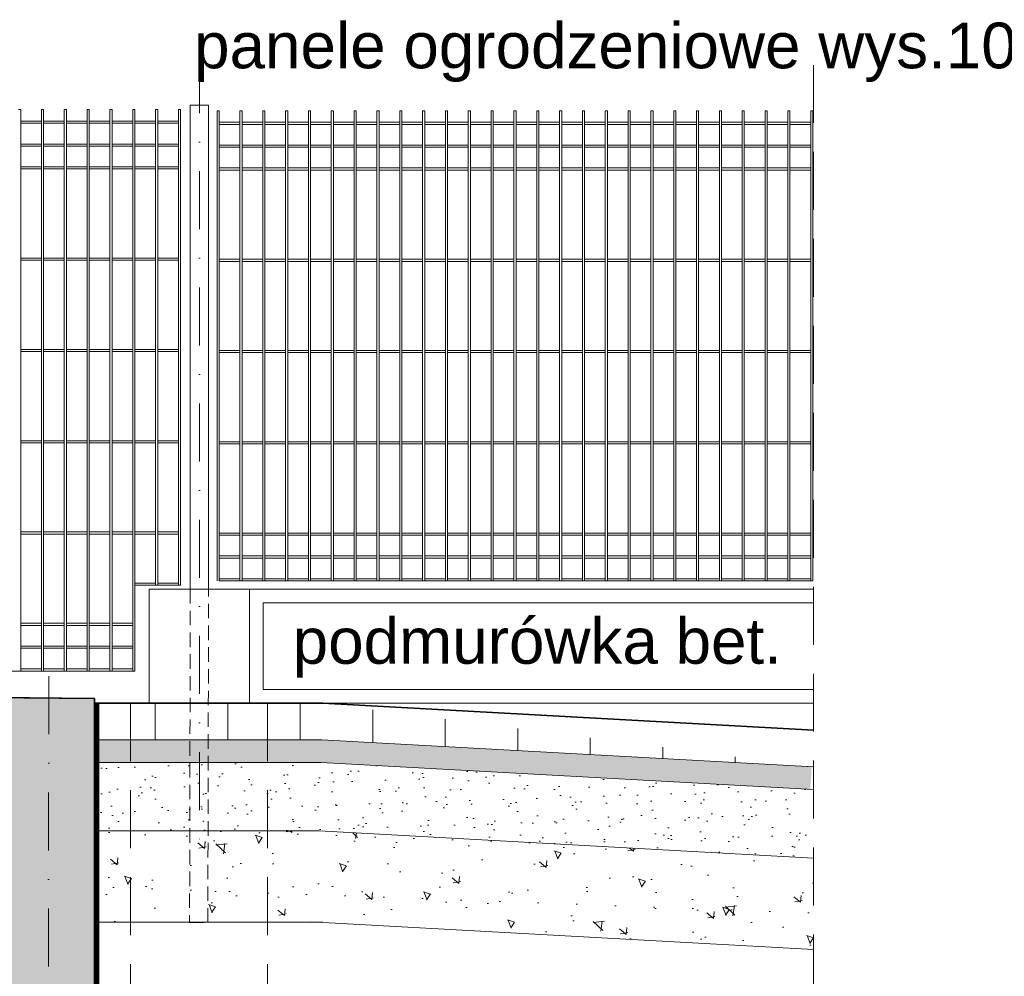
# Model space of a CAD drawing. Header units: millimetres. Extents: x 14041 to 23361, y -6349 to 12956.
# Tile 10 of 106: x 20582 to 21013, y -2985 to -2566. Entities that reach past the tile are written whole.
import ezdxf

# ---------------------------------------------------------------- set-up
doc = ezdxf.new("R2010")
doc.units = ezdxf.units.MM
doc.linetypes.add('DASHDOTX2', pattern=[50.8, 25.4, -12.7, 0, -12.7])
doc.linetypes.add('KRESKOWA', pattern=[19.05, 12.7, -6.35])
for name, color, linetype, lineweight in [('__A-Wymiary', 7, 'Continuous', 13), ('A- osie', 2, 'DASHDOTX2', 5), ('A- teren', 7, 'Continuous', 35), ('A-izolacje', 7, 'KRESKOWA', 30), ('A-ogrodzenie', 6, 'Continuous', 9), ('A-przekrojowa', 5, 'Continuous', 35), ('A-przerywana', 4, 'KRESKOWA', 5), ('A-WYMIARY', 7, 'Continuous', 9), ('A-wypełnienie', 252, 'Continuous', 9), ('A-ściany projektowane', 5, 'Continuous', 35)]:
    doc.layers.add(name, color=color, linetype=linetype, lineweight=lineweight)
doc.styles.add('OP.3', font='arial.ttf', dxfattribs={"height": 16})

msp = doc.modelspace()

# ---------------------------------------------------------------- hatches: boundary and pattern name
at = {"layer": 'A-wypełnienie', "ltscale": 2, "transparency": 33554687}
h = msp.add_hatch(dxfattribs=at)
h.set_pattern_fill('ANSI33', color=253, scale=2)
h.set_pattern_definition([(45, (-18857.583, -15909.886), (-8.980256, 8.980256), []), (45, (-18848.603, -15909.886), (-8.980256, 8.980256), [6.35, -3.175])])
h.paths.add_polyline_path([(20574.79, -3137.51), (20594.81, -3137.51), (20594.82, -2862.93), (20574.83, -2862.73), (19614.79, -2853.13), (19614.79, -2761.23), (19574.79, -2761.23), (19574.79, -2853.13), (19574.79, -3137.51), (19614.79, -3137.51), (19614.79, -2903.13), (20474.79, -2901.13), (20574.79, -2901.13)])
h.paths.add_polyline_path([(20594.81, -3137.51), (20614.81, -3137.51), (20614.82, -2863.13), (20594.82, -2862.93)])
at = {"layer": 'A-wypełnienie', "transparency": 33554687}
h = msp.add_hatch(dxfattribs=at)
h.set_pattern_fill('ANSI31', color=256, scale=10, angle=135)
h.set_pattern_definition([(90, (-526061.794, -326424.922), (-31.75, 2e-15), [])])
edge = h.paths.add_edge_path()
edge.add_line((20714.79, -2865.13), (20929.82, -2876.95))
edge.add_line((20929.82, -2876.95), (20714.79, -2865.13))
edge.add_line((20714.79, -2865.13), (20614.79, -2865.13))
edge.add_line((20614.79, -2865.13), (20614.79, -2881.13))
edge.add_line((20614.79, -2881.13), (20714.35, -2881.13))
edge.add_line((20714.35, -2881.13), (20928.94, -2892.93))
at = {"layer": 'A-wypełnienie'}
h = msp.add_hatch(dxfattribs=at)
h.set_pattern_fill('AR-SAND', color=256, scale=0.1, angle=90, style=0)
h.set_pattern_definition([(127.5, (-526061.7935, -326424.9223), (-4.894132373, -0.16000313), [0, -3.8608, 0, -4.318, 0, -4.1275]), (97.5, (-526061.7935, -326424.922), (-7.168251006, 4.49523283), [0, -2.0828, 0, -3.4798, 0, -1.3335]), (57.5, (-526061.7935, -326428.0465), (-0.014371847, 7.909923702), [0, -1.27, 0, -4.572, 0, -5.969]), (47.5, (-526061.7935, -326428.0465), (-2.22929323, 7.635564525), [0, -0.635, 0, -2.9972, 0, -3.429])])
h.paths.add_polyline_path([(20714.08, -2891.13), (20614.79, -2891.13), (20614.79, -2881.13), (20714.35, -2881.13), (20928.94, -2892.93), (20928.39, -2902.92)])
at = {"layer": 'A-wypełnienie', "ltscale": 0.5}
h = msp.add_hatch(dxfattribs=at)
h.set_pattern_fill('AR-SAND', color=256, scale=0.3, angle=90, style=0)
h.set_pattern_definition([(127.5, (-526061.794, -326424.922), (-14.68239712, -0.4800094), [0, -11.5824, 0, -12.954, 0, -12.3825]), (97.5, (-526061.794, -326424.922), (-21.504753, 13.4856985), [0, -6.2484, 0, -10.4394, 0, -4.0005]), (57.5, (-526061.794, -326434.295), (-0.04311554, 23.7297711), [0, -3.81, 0, -13.716, 0, -17.907]), (47.5, (-526061.794, -326434.295), (-6.6878797, 22.9066936), [0, -1.905, 0, -8.9916, 0, -10.287])])
h.paths.add_polyline_path([(20713.25, -2921.13), (20614.79, -2921.13), (20614.79, -2891.13), (20714.08, -2891.13), (20929.82, -2902.99), (20929.82, -2933.04)])
at = {"layer": 'A-wypełnienie', "ltscale": 0.5, "transparency": 33554687}
h = msp.add_hatch(dxfattribs=at)
h.set_pattern_fill('AR-CONC', color=256, scale=0.2, angle=90, style=0)
h.set_pattern_definition([(140, (-526061.794, -326760.906), (3.1878171, 36.4369338), [3.81, -41.91]), (85, (-526061.794, -326760.906), (-38.211369, -7.0486843), [3.048, -33.5281168]), (190.451445, (-526061.528, -326757.87), (-35.0235504, 29.3882494), [3.2380018, -35.618049]), (136.1842, (-526071.954, -326760.906), (8.4084656, 54.2158082), [5.715, -62.865]), (186.635558, (-526071.253, -326756.39), (-49.485225, 47.480827), [4.8570046, -53.4271216]), (81.184151, (-526071.954, -326760.906), (-49.485225, 47.480827), [4.5719934, -50.2919464]), (111, (-526069.414, -326755.826), (20.4530396, 30.3228783), [3.81, -41.91]), (56, (-526069.414, -326755.826), (-36.8375932, 12.3604057), [3.048, -33.528]), (161.451445, (-526067.71, -326753.3), (-16.3845538, 42.6832839), [3.2380018, -35.6179875]), (127.5, (-526061.794, -326760.906), (-16.91100777, 0.61772065), [0, -33.1216, 0, -34.036, 0, -33.655]), (97.5, (-526061.794, -326760.906), (-20.03611496, 13.3639325), [0, -19.4056, 0, -32.3596, 0, -12.827]), (57.5, (-526061.794, -326772.234), (1.1457488, 27.11811903), [0, -12.7, 0, -39.624, 0, -52.578]), (47.5, (-526061.794, -326777.314), (-5.0852982, 29.6258363), [0, -16.51, 0, -26.3144, 0, -37.338])])
h.paths.add_polyline_path([(20713.25, -2921.13), (20614.79, -2921.13), (20614.79, -2961.13), (20714.79, -2961.13), (20929.82, -2973.1), (20929.82, -2933.04)])

# ---------------------------------------------------------------- linework, layer by layer
at = {"layer": 'A- osie'}
for p, q in [((20660.79, -2581.14), (20660.79, -2926.71)), ((20594.79, -2853.33), (20594.61, -3147.46))]:
    msp.add_line(p, q, dxfattribs=at)
at = {"layer": 'A- teren'}
for q in [(20614.79, -2865.13), (20929.82, -2876.95)]:
    msp.add_line((20714.79, -2865.13), q, dxfattribs=at)
at = {"layer": 'A-izolacje', "linetype": 'Continuous', "lineweight": 15}
msp.add_line((20616.79, -3137.51), (20616.79, -2865.13), dxfattribs=at)
at = {"layer": 'A-izolacje', "ltscale": 0.5, "const_width": 2}
msp.add_lwpolyline([(20615.79, -3137.51), (20615.79, -2865.13)], dxfattribs=at)
at = {"layer": 'A-ogrodzenie', "color": 7, "lineweight": 15}
for p, q in [((20664.79, -2603.13), (20656.79, -2603.13)), ((20656.79, -2603.13), (20656.79, -2815.13)), ((20664.79, -2603.13), (20656.79, -2603.13)), ((20656.79, -2603.13), (20656.79, -2815.13)), ((20664.79, -2815.13), (20664.79, -2603.13)), ((20664.79, -2815.13), (20664.79, -2603.13)), ((20929.82, -2815.13), (20638.79, -2815.13)), ((20638.79, -2865.13), (20638.79, -2815.13)), ((20682.79, -2865.13), (20682.79, -2815.13)), ((20929.82, -2865.13), (20638.79, -2865.13))]:
    msp.add_line(p, q, dxfattribs=at)
at = {"layer": 'A-ogrodzenie', "color": 8}
for p, q in [((20581.61, -2605.05), (20582.54, -2605.05)), ((20582.54, -2851.05), (20582.54, -2605.05)), ((20591.61, -2851.05), (20591.61, -2605.05)), ((20591.61, -2605.05), (20592.54, -2605.05)), ((20592.54, -2851.05), (20592.54, -2605.05)), ((20601.61, -2851.05), (20601.61, -2605.05)), ((20601.61, -2605.05), (20602.54, -2605.05)), ((20602.54, -2851.05), (20602.54, -2605.05)), ((20611.61, -2851.05), (20611.61, -2605.05)), ((20611.61, -2605.05), (20612.54, -2605.05)), ((20612.54, -2851.05), (20612.54, -2605.05)), ((20621.61, -2851.05), (20621.61, -2605.05)), ((20621.61, -2605.05), (20622.54, -2605.05)), ((20622.54, -2851.05), (20622.54, -2605.05)), ((20631.61, -2851.05), (20631.61, -2605.05)), ((20631.61, -2605.05), (20632.54, -2605.05)), ((20632.54, -2851.05), (20632.54, -2605.05)), ((20641.61, -2813.48), (20641.61, -2605.05)), ((20641.61, -2605.05), (20642.54, -2605.05)), ((20642.54, -2813.48), (20642.54, -2605.05)), ((20651.61, -2813.48), (20651.61, -2605.05)), ((20651.61, -2605.05), (20652.54, -2605.05)), ((20652.54, -2813.48), (20652.54, -2605.05)), ((20668.53, -2811.53), (20668.53, -2605.53)), ((20668.53, -2605.53), (20669.46, -2605.53)), ((20669.46, -2811.53), (20669.46, -2605.53)), ((20678.53, -2811.53), (20678.53, -2605.53)), ((20678.53, -2605.53), (20679.46, -2605.53)), ((20679.46, -2811.53), (20679.46, -2605.53)), ((20688.53, -2811.53), (20688.53, -2605.53)), ((20688.53, -2605.53), (20689.46, -2605.53)), ((20689.46, -2811.53), (20689.46, -2605.53)), ((20698.53, -2811.53), (20698.53, -2605.53)), ((20698.53, -2605.53), (20699.46, -2605.53)), ((20699.46, -2811.53), (20699.46, -2605.53)), ((20708.53, -2811.53), (20708.53, -2605.53)), ((20708.53, -2605.53), (20709.46, -2605.53)), ((20709.46, -2811.53), (20709.46, -2605.53)), ((20718.53, -2811.53), (20718.53, -2605.53)), ((20718.53, -2605.53), (20719.46, -2605.53)), ((20719.46, -2811.53), (20719.46, -2605.53)), ((20728.53, -2811.53), (20728.53, -2605.53)), ((20728.53, -2605.53), (20729.46, -2605.53)), ((20729.46, -2811.53), (20729.46, -2605.53)), ((20738.53, -2811.53), (20738.53, -2605.53)), ((20738.53, -2605.53), (20739.46, -2605.53)), ((20739.46, -2811.53), (20739.46, -2605.53)), ((20748.53, -2811.53), (20748.53, -2605.53)), ((20748.53, -2605.53), (20749.46, -2605.53)), ((20749.46, -2811.53), (20749.46, -2605.53)), ((20758.53, -2811.53), (20758.53, -2605.53)), ((20758.53, -2605.53), (20759.46, -2605.53)), ((20759.46, -2811.53), (20759.46, -2605.53)), ((20768.53, -2811.53), (20768.53, -2605.53)), ((20768.53, -2605.53), (20769.46, -2605.53)), ((20769.46, -2811.53), (20769.46, -2605.53)), ((20778.53, -2811.53), (20778.53, -2605.53)), ((20778.53, -2605.53), (20779.46, -2605.53)), ((20779.46, -2811.53), (20779.46, -2605.53)), ((20788.53, -2811.53), (20788.53, -2605.53)), ((20788.53, -2605.53), (20789.46, -2605.53)), ((20789.46, -2811.53), (20789.46, -2605.53)), ((20798.53, -2811.53), (20798.53, -2605.53)), ((20798.53, -2605.53), (20799.46, -2605.53)), ((20799.46, -2811.53), (20799.46, -2605.53)), ((20808.53, -2811.53), (20808.53, -2605.53)), ((20808.53, -2605.53), (20809.46, -2605.53)), ((20809.46, -2811.53), (20809.46, -2605.53)), ((20818.53, -2811.53), (20818.53, -2605.53)), ((20818.53, -2605.53), (20819.46, -2605.53)), ((20819.46, -2811.53), (20819.46, -2605.53)), ((20828.53, -2811.53), (20828.53, -2605.53)), ((20828.53, -2605.53), (20829.46, -2605.53)), ((20829.46, -2811.53), (20829.46, -2605.53)), ((20838.53, -2811.53), (20838.53, -2605.53)), ((20838.53, -2605.53), (20839.46, -2605.53)), ((20839.46, -2811.53), (20839.46, -2605.53)), ((20848.53, -2811.53), (20848.53, -2605.53)), ((20848.53, -2605.53), (20849.46, -2605.53)), ((20849.46, -2811.53), (20849.46, -2605.53)), ((20858.53, -2811.53), (20858.53, -2605.53)), ((20858.53, -2605.53), (20859.46, -2605.53)), ((20858.53, -2605.53), (20859.46, -2605.53)), ((20859.46, -2811.53), (20859.46, -2605.53)), ((20868.53, -2811.53), (20868.53, -2605.53)), ((20869.46, -2605.53), (20868.53, -2605.53)), ((20869.46, -2811.53), (20869.46, -2605.53)), ((20878.53, -2811.53), (20878.53, -2605.53)), ((20878.53, -2605.53), (20879.46, -2605.53)), ((20879.46, -2811.53), (20879.46, -2605.53)), ((20888.53, -2811.53), (20888.53, -2605.53)), ((20888.53, -2605.53), (20889.46, -2605.53)), ((20889.46, -2811.53), (20889.46, -2605.53)), ((20898.53, -2811.53), (20898.53, -2605.53)), ((20898.53, -2605.53), (20899.46, -2605.53)), ((20899.46, -2811.53), (20899.46, -2605.53)), ((20908.53, -2811.53), (20908.53, -2605.53)), ((20908.53, -2605.53), (20909.46, -2605.53)), ((20909.46, -2811.53), (20909.46, -2605.53)), ((20918.53, -2811.53), (20918.53, -2605.53)), ((20918.53, -2605.53), (20919.46, -2605.53)), ((20919.46, -2811.53), (20919.46, -2605.53)), ((20928.53, -2811.53), (20928.53, -2605.53)), ((20928.53, -2605.53), (20929.46, -2605.53)), ((20929.46, -2811.53), (20929.46, -2605.53)), ((20582.54, -2610.12), (20591.61, -2610.12)), ((20582.54, -2611.05), (20591.61, -2611.05)), ((20592.54, -2610.12), (20601.61, -2610.12)), ((20592.54, -2611.05), (20601.61, -2611.05)), ((20602.54, -2610.12), (20611.61, -2610.12)), ((20602.54, -2611.05), (20611.61, -2611.05)), ((20612.54, -2610.12), (20621.61, -2610.12)), ((20612.54, -2611.05), (20621.61, -2611.05)), ((20622.54, -2610.12), (20631.61, -2610.12)), ((20622.54, -2611.05), (20631.61, -2611.05)), ((20632.54, -2610.12), (20641.61, -2610.12)), ((20632.54, -2611.05), (20641.61, -2611.05)), ((20642.54, -2610.12), (20651.61, -2610.12)), ((20642.54, -2611.05), (20651.61, -2611.05)), ((20669.46, -2610.6), (20678.53, -2610.6)), ((20669.46, -2611.53), (20678.53, -2611.53)), ((20679.46, -2610.6), (20688.53, -2610.6)), ((20679.46, -2611.53), (20688.53, -2611.53)), ((20689.46, -2610.6), (20698.53, -2610.6)), ((20689.46, -2611.53), (20698.53, -2611.53)), ((20699.46, -2610.6), (20708.53, -2610.6)), ((20699.46, -2611.53), (20708.53, -2611.53)), ((20709.46, -2610.6), (20718.53, -2610.6)), ((20709.46, -2611.53), (20718.53, -2611.53)), ((20719.46, -2610.6), (20728.53, -2610.6)), ((20719.46, -2611.53), (20728.53, -2611.53)), ((20729.46, -2610.6), (20738.53, -2610.6)), ((20729.46, -2611.53), (20738.53, -2611.53)), ((20739.46, -2610.6), (20748.53, -2610.6)), ((20739.46, -2611.53), (20748.53, -2611.53)), ((20749.46, -2610.6), (20758.53, -2610.6)), ((20749.46, -2611.53), (20758.53, -2611.53)), ((20759.46, -2610.6), (20768.53, -2610.6)), ((20759.46, -2611.53), (20768.53, -2611.53)), ((20769.46, -2610.6), (20778.53, -2610.6)), ((20769.46, -2611.53), (20778.53, -2611.53)), ((20779.46, -2610.6), (20788.53, -2610.6)), ((20779.46, -2611.53), (20788.53, -2611.53)), ((20789.46, -2610.6), (20798.53, -2610.6)), ((20789.46, -2611.53), (20798.53, -2611.53)), ((20799.46, -2610.6), (20808.53, -2610.6)), ((20799.46, -2611.53), (20808.53, -2611.53)), ((20809.46, -2610.6), (20818.53, -2610.6)), ((20809.46, -2611.53), (20818.53, -2611.53)), ((20819.46, -2610.6), (20828.53, -2610.6)), ((20819.46, -2611.53), (20828.53, -2611.53)), ((20829.46, -2610.6), (20838.53, -2610.6)), ((20829.46, -2611.53), (20838.53, -2611.53)), ((20839.46, -2610.6), (20848.53, -2610.6)), ((20839.46, -2611.53), (20848.53, -2611.53)), ((20849.46, -2610.6), (20858.53, -2610.6)), ((20849.46, -2611.53), (20858.53, -2611.53)), ((20859.46, -2610.6), (20868.53, -2610.6)), ((20859.46, -2611.53), (20868.53, -2611.53)), ((20869.46, -2610.6), (20878.53, -2610.6)), ((20869.46, -2611.53), (20878.53, -2611.53)), ((20879.46, -2610.6), (20888.53, -2610.6)), ((20879.46, -2611.53), (20888.53, -2611.53)), ((20889.46, -2610.6), (20898.53, -2610.6)), ((20889.46, -2611.53), (20898.53, -2611.53)), ((20899.46, -2610.6), (20908.53, -2610.6)), ((20899.46, -2611.53), (20908.53, -2611.53)), ((20909.46, -2610.6), (20918.53, -2610.6)), ((20909.46, -2611.53), (20918.53, -2611.53)), ((20919.46, -2610.6), (20928.53, -2610.6)), ((20919.46, -2611.53), (20928.53, -2611.53)), ((20582.54, -2620.12), (20591.61, -2620.12)), ((20582.54, -2621.05), (20591.61, -2621.05)), ((20592.54, -2620.12), (20601.61, -2620.12)), ((20592.54, -2621.05), (20601.61, -2621.05)), ((20602.54, -2620.12), (20611.61, -2620.12)), ((20602.54, -2621.05), (20611.61, -2621.05)), ((20612.54, -2620.12), (20621.61, -2620.12)), ((20612.54, -2621.05), (20621.61, -2621.05)), ((20622.54, -2620.12), (20631.61, -2620.12)), ((20622.54, -2621.05), (20631.61, -2621.05)), ((20632.54, -2620.12), (20641.61, -2620.12)), ((20632.54, -2621.05), (20641.61, -2621.05)), ((20642.54, -2620.12), (20651.61, -2620.12)), ((20642.54, -2621.05), (20651.61, -2621.05)), ((20669.46, -2620.6), (20678.53, -2620.6)), ((20669.46, -2621.53), (20678.53, -2621.53)), ((20679.46, -2620.6), (20688.53, -2620.6)), ((20679.46, -2621.53), (20688.53, -2621.53)), ((20689.46, -2620.6), (20698.53, -2620.6)), ((20689.46, -2621.53), (20698.53, -2621.53)), ((20699.46, -2620.6), (20708.53, -2620.6)), ((20699.46, -2621.53), (20708.53, -2621.53)), ((20709.46, -2620.6), (20718.53, -2620.6)), ((20709.46, -2621.53), (20718.53, -2621.53)), ((20719.46, -2620.6), (20728.53, -2620.6)), ((20719.46, -2621.53), (20728.53, -2621.53)), ((20729.46, -2620.6), (20738.53, -2620.6)), ((20729.46, -2621.53), (20738.53, -2621.53)), ((20739.46, -2620.6), (20748.53, -2620.6)), ((20739.46, -2621.53), (20748.53, -2621.53)), ((20749.46, -2620.6), (20758.53, -2620.6)), ((20749.46, -2621.53), (20758.53, -2621.53)), ((20759.46, -2620.6), (20768.53, -2620.6)), ((20759.46, -2621.53), (20768.53, -2621.53)), ((20769.46, -2620.6), (20778.53, -2620.6)), ((20769.46, -2621.53), (20778.53, -2621.53)), ((20779.46, -2620.6), (20788.53, -2620.6)), ((20779.46, -2621.53), (20788.53, -2621.53)), ((20789.46, -2620.6), (20798.53, -2620.6)), ((20789.46, -2621.53), (20798.53, -2621.53)), ((20799.46, -2620.6), (20808.53, -2620.6)), ((20799.46, -2621.53), (20808.53, -2621.53)), ((20809.46, -2620.6), (20818.53, -2620.6)), ((20809.46, -2621.53), (20818.53, -2621.53)), ((20819.46, -2620.6), (20828.53, -2620.6)), ((20819.46, -2621.53), (20828.53, -2621.53)), ((20829.46, -2620.6), (20838.53, -2620.6)), ((20829.46, -2621.53), (20838.53, -2621.53)), ((20839.46, -2620.6), (20848.53, -2620.6)), ((20839.46, -2621.53), (20848.53, -2621.53)), ((20849.46, -2620.6), (20858.53, -2620.6)), ((20849.46, -2621.53), (20858.53, -2621.53)), ((20859.46, -2620.6), (20868.53, -2620.6)), ((20859.46, -2621.53), (20868.53, -2621.53)), ((20869.46, -2620.6), (20878.53, -2620.6)), ((20869.46, -2621.53), (20878.53, -2621.53)), ((20879.46, -2620.6), (20888.53, -2620.6)), ((20879.46, -2621.53), (20888.53, -2621.53)), ((20889.46, -2620.6), (20898.53, -2620.6)), ((20889.46, -2621.53), (20898.53, -2621.53)), ((20899.46, -2620.6), (20908.53, -2620.6)), ((20899.46, -2621.53), (20908.53, -2621.53)), ((20909.46, -2620.6), (20918.53, -2620.6)), ((20909.46, -2621.53), (20918.53, -2621.53)), ((20919.46, -2620.6), (20928.53, -2620.6)), ((20919.46, -2621.53), (20928.53, -2621.53)), ((20582.54, -2630.12), (20591.61, -2630.12)), ((20592.54, -2630.12), (20601.61, -2630.12)), ((20602.54, -2630.12), (20611.61, -2630.12)), ((20612.54, -2630.12), (20621.61, -2630.12)), ((20622.54, -2630.12), (20631.61, -2630.12)), ((20632.54, -2630.12), (20641.61, -2630.12)), ((20642.54, -2630.12), (20651.61, -2630.12)), ((20669.46, -2630.6), (20678.53, -2630.6)), ((20679.46, -2630.6), (20688.53, -2630.6)), ((20689.46, -2630.6), (20698.53, -2630.6)), ((20699.46, -2630.6), (20708.53, -2630.6)), ((20709.46, -2630.6), (20718.53, -2630.6)), ((20719.46, -2630.6), (20728.53, -2630.6)), ((20729.46, -2630.6), (20738.53, -2630.6)), ((20739.46, -2630.6), (20748.53, -2630.6)), ((20749.46, -2630.6), (20758.53, -2630.6)), ((20759.46, -2630.6), (20768.53, -2630.6)), ((20769.46, -2630.6), (20778.53, -2630.6)), ((20779.46, -2630.6), (20788.53, -2630.6)), ((20789.46, -2630.6), (20798.53, -2630.6)), ((20799.46, -2630.6), (20808.53, -2630.6)), ((20809.46, -2630.6), (20818.53, -2630.6)), ((20819.46, -2630.6), (20828.53, -2630.6)), ((20829.46, -2630.6), (20838.53, -2630.6)), ((20839.46, -2630.6), (20848.53, -2630.6)), ((20849.46, -2630.6), (20858.53, -2630.6)), ((20859.46, -2630.6), (20868.53, -2630.6)), ((20869.46, -2630.6), (20878.53, -2630.6)), ((20879.46, -2630.6), (20888.53, -2630.6)), ((20889.46, -2630.6), (20898.53, -2630.6)), ((20899.46, -2630.6), (20908.53, -2630.6)), ((20909.46, -2630.6), (20918.53, -2630.6)), ((20919.46, -2630.6), (20928.53, -2630.6)), ((20582.54, -2631.05), (20591.61, -2631.05)), ((20592.54, -2631.05), (20601.61, -2631.05)), ((20602.54, -2631.05), (20611.61, -2631.05)), ((20612.54, -2631.05), (20621.61, -2631.05)), ((20622.54, -2631.05), (20631.61, -2631.05)), ((20632.54, -2631.05), (20641.61, -2631.05)), ((20642.54, -2631.05), (20651.61, -2631.05)), ((20669.46, -2631.53), (20678.53, -2631.53)), ((20679.46, -2631.53), (20688.53, -2631.53)), ((20689.46, -2631.53), (20698.53, -2631.53)), ((20699.46, -2631.53), (20708.53, -2631.53)), ((20709.46, -2631.53), (20718.53, -2631.53)), ((20719.46, -2631.53), (20728.53, -2631.53)), ((20729.46, -2631.53), (20738.53, -2631.53)), ((20739.46, -2631.53), (20748.53, -2631.53)), ((20749.46, -2631.53), (20758.53, -2631.53)), ((20759.46, -2631.53), (20768.53, -2631.53)), ((20769.46, -2631.53), (20778.53, -2631.53)), ((20779.46, -2631.53), (20788.53, -2631.53)), ((20789.46, -2631.53), (20798.53, -2631.53)), ((20799.46, -2631.53), (20808.53, -2631.53)), ((20809.46, -2631.53), (20818.53, -2631.53)), ((20819.46, -2631.53), (20828.53, -2631.53)), ((20829.46, -2631.53), (20838.53, -2631.53)), ((20839.46, -2631.53), (20848.53, -2631.53)), ((20849.46, -2631.53), (20858.53, -2631.53)), ((20859.46, -2631.53), (20868.53, -2631.53)), ((20869.46, -2631.53), (20878.53, -2631.53)), ((20879.46, -2631.53), (20888.53, -2631.53)), ((20889.46, -2631.53), (20898.53, -2631.53)), ((20899.46, -2631.53), (20908.53, -2631.53)), ((20909.46, -2631.53), (20918.53, -2631.53)), ((20919.46, -2631.53), (20928.53, -2631.53)), ((20582.54, -2670.12), (20591.61, -2670.12)), ((20582.54, -2671.05), (20591.61, -2671.05)), ((20592.54, -2670.12), (20601.61, -2670.12)), ((20592.54, -2671.05), (20601.61, -2671.05)), ((20602.54, -2670.12), (20611.61, -2670.12)), ((20602.54, -2671.05), (20611.61, -2671.05)), ((20612.54, -2670.12), (20621.61, -2670.12)), ((20612.54, -2671.05), (20621.61, -2671.05)), ((20622.54, -2670.12), (20631.61, -2670.12)), ((20622.54, -2671.05), (20631.61, -2671.05)), ((20632.54, -2670.12), (20641.61, -2670.12)), ((20632.54, -2671.05), (20641.61, -2671.05)), ((20642.54, -2670.12), (20651.61, -2670.12)), ((20642.54, -2671.05), (20651.61, -2671.05)), ((20669.46, -2670.6), (20678.53, -2670.6)), ((20669.46, -2671.53), (20678.53, -2671.53)), ((20679.46, -2670.6), (20688.53, -2670.6)), ((20679.46, -2671.53), (20688.53, -2671.53)), ((20689.46, -2670.6), (20698.53, -2670.6)), ((20689.46, -2671.53), (20698.53, -2671.53)), ((20699.46, -2670.6), (20708.53, -2670.6)), ((20699.46, -2671.53), (20708.53, -2671.53)), ((20709.46, -2670.6), (20718.53, -2670.6)), ((20709.46, -2671.53), (20718.53, -2671.53)), ((20719.46, -2670.6), (20728.53, -2670.6)), ((20719.46, -2671.53), (20728.53, -2671.53)), ((20729.46, -2670.6), (20738.53, -2670.6)), ((20729.46, -2671.53), (20738.53, -2671.53)), ((20739.46, -2670.6), (20748.53, -2670.6)), ((20739.46, -2671.53), (20748.53, -2671.53)), ((20749.46, -2670.6), (20758.53, -2670.6)), ((20749.46, -2671.53), (20758.53, -2671.53)), ((20759.46, -2670.6), (20768.53, -2670.6)), ((20759.46, -2671.53), (20768.53, -2671.53)), ((20769.46, -2670.6), (20778.53, -2670.6)), ((20769.46, -2671.53), (20778.53, -2671.53)), ((20779.46, -2670.6), (20788.53, -2670.6)), ((20779.46, -2671.53), (20788.53, -2671.53)), ((20789.46, -2670.6), (20798.53, -2670.6)), ((20789.46, -2671.53), (20798.53, -2671.53)), ((20799.46, -2670.6), (20808.53, -2670.6)), ((20799.46, -2671.53), (20808.53, -2671.53)), ((20809.46, -2670.6), (20818.53, -2670.6)), ((20809.46, -2671.53), (20818.53, -2671.53)), ((20819.46, -2670.6), (20828.53, -2670.6)), ((20819.46, -2671.53), (20828.53, -2671.53)), ((20829.46, -2670.6), (20838.53, -2670.6)), ((20829.46, -2671.53), (20838.53, -2671.53)), ((20839.46, -2670.6), (20848.53, -2670.6)), ((20839.46, -2671.53), (20848.53, -2671.53)), ((20849.46, -2670.6), (20858.53, -2670.6)), ((20849.46, -2671.53), (20858.53, -2671.53)), ((20859.46, -2670.6), (20868.53, -2670.6)), ((20859.46, -2671.53), (20868.53, -2671.53)), ((20869.46, -2670.6), (20878.53, -2670.6)), ((20869.46, -2671.53), (20878.53, -2671.53)), ((20879.46, -2670.6), (20888.53, -2670.6)), ((20879.46, -2671.53), (20888.53, -2671.53)), ((20889.46, -2670.6), (20898.53, -2670.6)), ((20889.46, -2671.53), (20898.53, -2671.53)), ((20899.46, -2670.6), (20908.53, -2670.6)), ((20899.46, -2671.53), (20908.53, -2671.53)), ((20909.46, -2670.6), (20918.53, -2670.6)), ((20909.46, -2671.53), (20918.53, -2671.53)), ((20919.46, -2670.6), (20928.53, -2670.6)), ((20919.46, -2671.53), (20928.53, -2671.53)), ((20582.54, -2710.12), (20591.61, -2710.12)), ((20582.54, -2711.05), (20591.61, -2711.05)), ((20592.54, -2710.12), (20601.61, -2710.12)), ((20592.54, -2711.05), (20601.61, -2711.05)), ((20602.54, -2710.12), (20611.61, -2710.12)), ((20602.54, -2711.05), (20611.61, -2711.05)), ((20612.54, -2710.12), (20621.61, -2710.12)), ((20612.54, -2711.05), (20621.61, -2711.05)), ((20622.54, -2710.12), (20631.61, -2710.12)), ((20622.54, -2711.05), (20631.61, -2711.05)), ((20632.54, -2710.12), (20641.61, -2710.12)), ((20632.54, -2711.05), (20641.61, -2711.05)), ((20642.54, -2710.12), (20651.61, -2710.12)), ((20642.54, -2711.05), (20651.61, -2711.05)), ((20669.46, -2710.6), (20678.53, -2710.6)), ((20669.46, -2711.53), (20678.53, -2711.53)), ((20679.46, -2710.6), (20688.53, -2710.6)), ((20679.46, -2711.53), (20688.53, -2711.53)), ((20689.46, -2710.6), (20698.53, -2710.6)), ((20689.46, -2711.53), (20698.53, -2711.53)), ((20699.46, -2710.6), (20708.53, -2710.6)), ((20699.46, -2711.53), (20708.53, -2711.53)), ((20709.46, -2710.6), (20718.53, -2710.6)), ((20709.46, -2711.53), (20718.53, -2711.53)), ((20719.46, -2710.6), (20728.53, -2710.6)), ((20719.46, -2711.53), (20728.53, -2711.53)), ((20729.46, -2710.6), (20738.53, -2710.6)), ((20729.46, -2711.53), (20738.53, -2711.53)), ((20739.46, -2710.6), (20748.53, -2710.6)), ((20739.46, -2711.53), (20748.53, -2711.53)), ((20749.46, -2710.6), (20758.53, -2710.6)), ((20749.46, -2711.53), (20758.53, -2711.53)), ((20759.46, -2710.6), (20768.53, -2710.6)), ((20759.46, -2711.53), (20768.53, -2711.53)), ((20769.46, -2710.6), (20778.53, -2710.6)), ((20769.46, -2711.53), (20778.53, -2711.53)), ((20779.46, -2710.6), (20788.53, -2710.6)), ((20779.46, -2711.53), (20788.53, -2711.53)), ((20789.46, -2710.6), (20798.53, -2710.6)), ((20789.46, -2711.53), (20798.53, -2711.53)), ((20799.46, -2710.6), (20808.53, -2710.6)), ((20799.46, -2711.53), (20808.53, -2711.53)), ((20809.46, -2710.6), (20818.53, -2710.6)), ((20809.46, -2711.53), (20818.53, -2711.53)), ((20819.46, -2710.6), (20828.53, -2710.6)), ((20819.46, -2711.53), (20828.53, -2711.53)), ((20829.46, -2710.6), (20838.53, -2710.6)), ((20829.46, -2711.53), (20838.53, -2711.53)), ((20839.46, -2710.6), (20848.53, -2710.6)), ((20839.46, -2711.53), (20848.53, -2711.53)), ((20849.46, -2710.6), (20858.53, -2710.6)), ((20849.46, -2711.53), (20858.53, -2711.53)), ((20859.46, -2710.6), (20868.53, -2710.6)), ((20859.46, -2711.53), (20868.53, -2711.53)), ((20869.46, -2710.6), (20878.53, -2710.6)), ((20869.46, -2711.53), (20878.53, -2711.53)), ((20879.46, -2710.6), (20888.53, -2710.6)), ((20879.46, -2711.53), (20888.53, -2711.53)), ((20889.46, -2710.6), (20898.53, -2710.6)), ((20889.46, -2711.53), (20898.53, -2711.53)), ((20899.46, -2710.6), (20908.53, -2710.6)), ((20899.46, -2711.53), (20908.53, -2711.53)), ((20909.46, -2710.6), (20918.53, -2710.6)), ((20909.46, -2711.53), (20918.53, -2711.53)), ((20919.46, -2710.6), (20928.53, -2710.6)), ((20919.46, -2711.53), (20928.53, -2711.53)), ((20582.54, -2750.12), (20591.61, -2750.12)), ((20582.54, -2751.05), (20591.61, -2751.05)), ((20592.54, -2750.12), (20601.61, -2750.12)), ((20592.54, -2751.05), (20601.61, -2751.05)), ((20602.54, -2750.12), (20611.61, -2750.12)), ((20602.54, -2751.05), (20611.61, -2751.05)), ((20612.54, -2750.12), (20621.61, -2750.12)), ((20612.54, -2751.05), (20621.61, -2751.05)), ((20622.54, -2750.12), (20631.61, -2750.12)), ((20622.54, -2751.05), (20631.61, -2751.05)), ((20632.54, -2750.12), (20641.61, -2750.12)), ((20632.54, -2751.05), (20641.61, -2751.05)), ((20642.54, -2750.12), (20651.61, -2750.12)), ((20642.54, -2751.05), (20651.61, -2751.05)), ((20669.46, -2750.6), (20678.53, -2750.6)), ((20679.46, -2750.6), (20688.53, -2750.6)), ((20689.46, -2750.6), (20698.53, -2750.6)), ((20699.46, -2750.6), (20708.53, -2750.6)), ((20709.46, -2750.6), (20718.53, -2750.6)), ((20719.46, -2750.6), (20728.53, -2750.6)), ((20729.46, -2750.6), (20738.53, -2750.6)), ((20739.46, -2750.6), (20748.53, -2750.6)), ((20749.46, -2750.6), (20758.53, -2750.6)), ((20759.46, -2750.6), (20768.53, -2750.6)), ((20769.46, -2750.6), (20778.53, -2750.6)), ((20779.46, -2750.6), (20788.53, -2750.6)), ((20789.46, -2750.6), (20798.53, -2750.6)), ((20799.46, -2750.6), (20808.53, -2750.6)), ((20809.46, -2750.6), (20818.53, -2750.6)), ((20819.46, -2750.6), (20828.53, -2750.6)), ((20829.46, -2750.6), (20838.53, -2750.6)), ((20839.46, -2750.6), (20848.53, -2750.6)), ((20849.46, -2750.6), (20858.53, -2750.6)), ((20859.46, -2750.6), (20868.53, -2750.6)), ((20869.46, -2750.6), (20878.53, -2750.6)), ((20879.46, -2750.6), (20888.53, -2750.6)), ((20889.46, -2750.6), (20898.53, -2750.6)), ((20899.46, -2750.6), (20908.53, -2750.6)), ((20909.46, -2750.6), (20918.53, -2750.6)), ((20919.46, -2750.6), (20928.53, -2750.6)), ((20669.46, -2751.53), (20678.53, -2751.53)), ((20679.46, -2751.53), (20688.53, -2751.53)), ((20689.46, -2751.53), (20698.53, -2751.53)), ((20699.46, -2751.53), (20708.53, -2751.53)), ((20709.46, -2751.53), (20718.53, -2751.53)), ((20719.46, -2751.53), (20728.53, -2751.53)), ((20729.46, -2751.53), (20738.53, -2751.53)), ((20739.46, -2751.53), (20748.53, -2751.53)), ((20749.46, -2751.53), (20758.53, -2751.53)), ((20759.46, -2751.53), (20768.53, -2751.53)), ((20769.46, -2751.53), (20778.53, -2751.53)), ((20779.46, -2751.53), (20788.53, -2751.53)), ((20789.46, -2751.53), (20798.53, -2751.53)), ((20799.46, -2751.53), (20808.53, -2751.53)), ((20809.46, -2751.53), (20818.53, -2751.53)), ((20819.46, -2751.53), (20828.53, -2751.53)), ((20829.46, -2751.53), (20838.53, -2751.53)), ((20839.46, -2751.53), (20848.53, -2751.53)), ((20849.46, -2751.53), (20858.53, -2751.53)), ((20859.46, -2751.53), (20868.53, -2751.53)), ((20869.46, -2751.53), (20878.53, -2751.53)), ((20879.46, -2751.53), (20888.53, -2751.53)), ((20889.46, -2751.53), (20898.53, -2751.53)), ((20899.46, -2751.53), (20908.53, -2751.53)), ((20909.46, -2751.53), (20918.53, -2751.53)), ((20919.46, -2751.53), (20928.53, -2751.53)), ((20582.54, -2790.12), (20591.61, -2790.12)), ((20592.54, -2790.12), (20601.61, -2790.12)), ((20602.54, -2790.12), (20611.61, -2790.12)), ((20612.54, -2790.12), (20621.61, -2790.12)), ((20622.54, -2790.12), (20631.61, -2790.12)), ((20632.54, -2790.12), (20641.61, -2790.12)), ((20642.54, -2790.12), (20651.61, -2790.12)), ((20582.54, -2791.05), (20591.61, -2791.05)), ((20592.54, -2791.05), (20601.61, -2791.05)), ((20602.54, -2791.05), (20611.61, -2791.05)), ((20612.54, -2791.05), (20621.61, -2791.05)), ((20622.54, -2791.05), (20631.61, -2791.05)), ((20632.54, -2791.05), (20641.61, -2791.05)), ((20642.54, -2791.05), (20651.61, -2791.05)), ((20669.46, -2790.6), (20678.53, -2790.6)), ((20669.46, -2791.53), (20678.53, -2791.53)), ((20679.46, -2790.6), (20688.53, -2790.6)), ((20679.46, -2791.53), (20688.53, -2791.53)), ((20689.46, -2790.6), (20698.53, -2790.6)), ((20689.46, -2791.53), (20698.53, -2791.53)), ((20699.46, -2790.6), (20708.53, -2790.6)), ((20699.46, -2791.53), (20708.53, -2791.53)), ((20709.46, -2790.6), (20718.53, -2790.6)), ((20709.46, -2791.53), (20718.53, -2791.53)), ((20719.46, -2790.6), (20728.53, -2790.6)), ((20719.46, -2791.53), (20728.53, -2791.53)), ((20729.46, -2790.6), (20738.53, -2790.6)), ((20729.46, -2791.53), (20738.53, -2791.53)), ((20739.46, -2790.6), (20748.53, -2790.6)), ((20739.46, -2791.53), (20748.53, -2791.53)), ((20749.46, -2790.6), (20758.53, -2790.6)), ((20749.46, -2791.53), (20758.53, -2791.53)), ((20759.46, -2790.6), (20768.53, -2790.6)), ((20759.46, -2791.53), (20768.53, -2791.53)), ((20769.46, -2790.6), (20778.53, -2790.6)), ((20769.46, -2791.53), (20778.53, -2791.53)), ((20779.46, -2790.6), (20788.53, -2790.6)), ((20779.46, -2791.53), (20788.53, -2791.53)), ((20789.46, -2790.6), (20798.53, -2790.6)), ((20789.46, -2791.53), (20798.53, -2791.53)), ((20799.46, -2790.6), (20808.53, -2790.6)), ((20799.46, -2791.53), (20808.53, -2791.53)), ((20809.46, -2790.6), (20818.53, -2790.6)), ((20809.46, -2791.53), (20818.53, -2791.53)), ((20819.46, -2790.6), (20828.53, -2790.6)), ((20819.46, -2791.53), (20828.53, -2791.53)), ((20829.46, -2790.6), (20838.53, -2790.6)), ((20829.46, -2791.53), (20838.53, -2791.53)), ((20839.46, -2790.6), (20848.53, -2790.6)), ((20839.46, -2791.53), (20848.53, -2791.53)), ((20849.46, -2790.6), (20858.53, -2790.6)), ((20849.46, -2791.53), (20858.53, -2791.53)), ((20859.46, -2790.6), (20868.53, -2790.6)), ((20859.46, -2791.53), (20868.53, -2791.53)), ((20869.46, -2790.6), (20878.53, -2790.6)), ((20869.46, -2791.53), (20878.53, -2791.53)), ((20879.46, -2790.6), (20888.53, -2790.6)), ((20879.46, -2791.53), (20888.53, -2791.53)), ((20889.46, -2790.6), (20898.53, -2790.6)), ((20889.46, -2791.53), (20898.53, -2791.53)), ((20899.46, -2790.6), (20908.53, -2790.6)), ((20899.46, -2791.53), (20908.53, -2791.53)), ((20909.46, -2790.6), (20918.53, -2790.6)), ((20909.46, -2791.53), (20918.53, -2791.53)), ((20919.46, -2790.6), (20928.53, -2790.6)), ((20919.46, -2791.53), (20928.53, -2791.53)), ((20669.46, -2800.6), (20678.53, -2800.6)), ((20669.46, -2801.53), (20678.53, -2801.53)), ((20679.46, -2800.6), (20688.53, -2800.6)), ((20679.46, -2801.53), (20688.53, -2801.53)), ((20689.46, -2800.6), (20698.53, -2800.6)), ((20689.46, -2801.53), (20698.53, -2801.53)), ((20699.46, -2800.6), (20708.53, -2800.6)), ((20699.46, -2801.53), (20708.53, -2801.53)), ((20709.46, -2800.6), (20718.53, -2800.6)), ((20709.46, -2801.53), (20718.53, -2801.53)), ((20719.46, -2800.6), (20728.53, -2800.6)), ((20719.46, -2801.53), (20728.53, -2801.53)), ((20729.46, -2800.6), (20738.53, -2800.6)), ((20729.46, -2801.53), (20738.53, -2801.53)), ((20739.46, -2800.6), (20748.53, -2800.6)), ((20739.46, -2801.53), (20748.53, -2801.53)), ((20749.46, -2800.6), (20758.53, -2800.6)), ((20749.46, -2801.53), (20758.53, -2801.53)), ((20759.46, -2800.6), (20768.53, -2800.6)), ((20759.46, -2801.53), (20768.53, -2801.53)), ((20769.46, -2800.6), (20778.53, -2800.6)), ((20769.46, -2801.53), (20778.53, -2801.53)), ((20779.46, -2800.6), (20788.53, -2800.6)), ((20779.46, -2801.53), (20788.53, -2801.53)), ((20789.46, -2800.6), (20798.53, -2800.6)), ((20789.46, -2801.53), (20798.53, -2801.53)), ((20799.46, -2800.6), (20808.53, -2800.6)), ((20799.46, -2801.53), (20808.53, -2801.53)), ((20809.46, -2800.6), (20818.53, -2800.6)), ((20809.46, -2801.53), (20818.53, -2801.53)), ((20819.46, -2800.6), (20828.53, -2800.6)), ((20819.46, -2801.53), (20828.53, -2801.53)), ((20829.46, -2800.6), (20838.53, -2800.6)), ((20829.46, -2801.53), (20838.53, -2801.53)), ((20839.46, -2800.6), (20848.53, -2800.6)), ((20839.46, -2801.53), (20848.53, -2801.53)), ((20849.46, -2800.6), (20858.53, -2800.6)), ((20849.46, -2801.53), (20858.53, -2801.53)), ((20859.46, -2800.6), (20868.53, -2800.6)), ((20859.46, -2801.53), (20868.53, -2801.53)), ((20869.46, -2800.6), (20878.53, -2800.6)), ((20869.46, -2801.53), (20878.53, -2801.53)), ((20879.46, -2800.6), (20888.53, -2800.6)), ((20879.46, -2801.53), (20888.53, -2801.53)), ((20889.46, -2800.6), (20898.53, -2800.6)), ((20889.46, -2801.53), (20898.53, -2801.53)), ((20899.46, -2800.6), (20908.53, -2800.6)), ((20899.46, -2801.53), (20908.53, -2801.53)), ((20909.46, -2800.6), (20918.53, -2800.6)), ((20909.46, -2801.53), (20918.53, -2801.53)), ((20919.46, -2800.6), (20928.53, -2800.6)), ((20919.46, -2801.53), (20928.53, -2801.53)), ((20669.46, -2810.6), (20678.53, -2810.6)), ((20669.46, -2811.53), (20678.53, -2811.53)), ((20678.53, -2811.53), (20679.46, -2811.53)), ((20679.46, -2810.6), (20688.53, -2810.6)), ((20679.46, -2811.53), (20689.46, -2811.53)), ((20689.46, -2810.6), (20698.53, -2810.6)), ((20689.46, -2811.53), (20698.53, -2811.53)), ((20698.53, -2811.53), (20699.46, -2811.53)), ((20699.46, -2810.6), (20708.53, -2810.6)), ((20699.46, -2811.53), (20709.46, -2811.53)), ((20709.46, -2810.6), (20718.53, -2810.6)), ((20709.46, -2811.53), (20718.53, -2811.53)), ((20718.53, -2811.53), (20719.46, -2811.53)), ((20719.46, -2810.6), (20728.53, -2810.6)), ((20719.46, -2811.53), (20729.46, -2811.53)), ((20729.46, -2810.6), (20738.53, -2810.6)), ((20729.46, -2811.53), (20738.53, -2811.53)), ((20738.53, -2811.53), (20739.46, -2811.53)), ((20739.46, -2810.6), (20748.53, -2810.6)), ((20739.46, -2811.53), (20749.46, -2811.53)), ((20749.46, -2810.6), (20758.53, -2810.6)), ((20749.46, -2811.53), (20758.53, -2811.53)), ((20758.53, -2811.53), (20759.46, -2811.53)), ((20759.46, -2810.6), (20768.53, -2810.6)), ((20759.46, -2811.53), (20769.46, -2811.53)), ((20769.46, -2810.6), (20778.53, -2810.6)), ((20769.46, -2811.53), (20778.53, -2811.53)), ((20778.53, -2811.53), (20779.46, -2811.53)), ((20779.46, -2810.6), (20788.53, -2810.6)), ((20779.46, -2811.53), (20789.46, -2811.53)), ((20789.46, -2810.6), (20798.53, -2810.6)), ((20789.46, -2811.53), (20798.53, -2811.53)), ((20798.53, -2811.53), (20799.46, -2811.53)), ((20799.46, -2810.6), (20808.53, -2810.6)), ((20799.46, -2811.53), (20809.46, -2811.53)), ((20809.46, -2810.6), (20818.53, -2810.6)), ((20809.46, -2811.53), (20818.53, -2811.53)), ((20818.53, -2811.53), (20819.46, -2811.53)), ((20819.46, -2810.6), (20828.53, -2810.6)), ((20819.46, -2811.53), (20829.46, -2811.53)), ((20829.46, -2810.6), (20838.53, -2810.6)), ((20829.46, -2811.53), (20838.53, -2811.53)), ((20838.53, -2811.53), (20839.46, -2811.53)), ((20839.46, -2810.6), (20848.53, -2810.6)), ((20839.46, -2811.53), (20849.46, -2811.53)), ((20849.46, -2810.6), (20858.53, -2810.6)), ((20849.46, -2811.53), (20858.53, -2811.53)), ((20858.53, -2811.53), (20859.46, -2811.53)), ((20859.46, -2810.6), (20868.53, -2810.6)), ((20859.46, -2811.53), (20869.46, -2811.53)), ((20869.46, -2810.6), (20878.53, -2810.6)), ((20869.46, -2811.53), (20879.46, -2811.53)), ((20879.46, -2810.6), (20888.53, -2810.6)), ((20879.46, -2811.53), (20888.53, -2811.53)), ((20888.53, -2811.53), (20889.46, -2811.53)), ((20889.46, -2810.6), (20898.53, -2810.6)), ((20889.46, -2811.53), (20899.46, -2811.53)), ((20899.46, -2810.6), (20908.53, -2810.6)), ((20899.46, -2811.53), (20908.53, -2811.53)), ((20908.53, -2811.53), (20909.46, -2811.53)), ((20909.46, -2810.6), (20918.53, -2810.6)), ((20909.46, -2811.53), (20919.46, -2811.53)), ((20919.46, -2810.6), (20928.53, -2810.6)), ((20919.46, -2811.53), (20928.53, -2811.53)), ((20928.53, -2811.53), (20929.46, -2811.53)), ((20632.54, -2812.55), (20641.61, -2812.55)), ((20632.54, -2813.48), (20642.54, -2813.48)), ((20642.54, -2812.55), (20651.61, -2812.55)), ((20642.54, -2813.48), (20652.54, -2813.48)), ((20582.54, -2830.12), (20591.61, -2830.12)), ((20582.54, -2831.05), (20591.61, -2831.05)), ((20592.54, -2830.12), (20601.61, -2830.12)), ((20592.54, -2831.05), (20601.61, -2831.05)), ((20602.54, -2830.12), (20611.61, -2830.12)), ((20602.54, -2831.05), (20611.61, -2831.05)), ((20612.54, -2830.12), (20621.61, -2830.12)), ((20612.54, -2831.05), (20621.61, -2831.05)), ((20622.54, -2830.12), (20631.61, -2830.12)), ((20622.54, -2831.05), (20631.61, -2831.05)), ((20582.54, -2840.12), (20591.61, -2840.12)), ((20582.54, -2841.05), (20591.61, -2841.05)), ((20592.54, -2840.12), (20601.61, -2840.12)), ((20592.54, -2841.05), (20601.61, -2841.05)), ((20602.54, -2840.12), (20611.61, -2840.12)), ((20602.54, -2841.05), (20611.61, -2841.05)), ((20612.54, -2840.12), (20621.61, -2840.12)), ((20612.54, -2841.05), (20621.61, -2841.05)), ((20622.54, -2840.12), (20631.61, -2840.12)), ((20622.54, -2841.05), (20631.61, -2841.05)), ((20582.54, -2850.12), (20591.61, -2850.12)), ((20592.54, -2850.12), (20601.61, -2850.12)), ((20602.54, -2850.12), (20611.61, -2850.12)), ((20612.54, -2850.12), (20621.61, -2850.12)), ((20622.54, -2850.12), (20631.61, -2850.12)), ((20572.54, -2851.05), (20582.54, -2851.05)), ((20582.54, -2851.05), (20591.61, -2851.05)), ((20591.61, -2851.05), (20592.54, -2851.05)), ((20592.54, -2851.05), (20602.54, -2851.05)), ((20602.54, -2851.05), (20611.61, -2851.05)), ((20611.61, -2851.05), (20612.54, -2851.05)), ((20612.54, -2851.05), (20622.54, -2851.05)), ((20622.54, -2851.05), (20631.61, -2851.05)), ((20631.61, -2851.05), (20632.54, -2851.05)), ((20638.79, -2865.13), (20682.79, -2865.13))]:
    msp.add_line(p, q, dxfattribs=at)
at = {"layer": 'A-ogrodzenie', "color": 8, "lineweight": 5}
msp.add_line((20656.79, -2865.13), (20664.79, -2865.13), dxfattribs=at)
at = {"layer": 'A-ogrodzenie', "color": 7, "lineweight": 15}
for points in [[(20656.79, -2603.13), (20656.79, -2815.13)], [(20664.79, -2815.13), (20664.79, -2603.13), (20656.79, -2603.13)]]:
    msp.add_lwpolyline(points, dxfattribs=at)
at = {"layer": 'A-ogrodzenie', "color": 7, "linetype": 'KRESKOWA', "ltscale": 0.5}
msp.add_lwpolyline([(20656.79, -2815.13), (20656.49, -2961.29), (20664.49, -2961.29), (20664.79, -2815.13)], dxfattribs=at)
at = {"layer": 'A-przekrojowa', "linetype": 'ByBlock', "lineweight": 15}
for p, q in [((20714.35, -2881.13), (20614.79, -2881.13)), ((20714.35, -2881.13), (20929.82, -2892.98)), ((20714.08, -2891.13), (20614.79, -2891.13)), ((20714.08, -2891.13), (20929.82, -2902.99)), ((20713.25, -2921.13), (20614.79, -2921.13)), ((20713.25, -2921.13), (20929.82, -2933.04)), ((20714.79, -2961.13), (20614.79, -2961.13)), ((20709.52, -2960.98), (20929.82, -2973.1))]:
    msp.add_line(p, q, dxfattribs=at)
at = {"layer": 'A-przerywana', "ltscale": 2}
msp.add_line((20929.82, -2585.51), (20929.82, -3137.51), dxfattribs=at)
at = {"layer": 'A-WYMIARY', "linetype": 'KRESKOWA', "ltscale": 2}
for p, q in [((20630.59, -2865.13), (20630.59, -3029.52)), ((20690.59, -2865.13), (20690.59, -3029.52))]:
    msp.add_line(p, q, dxfattribs=at)
at = {"layer": 'A-WYMIARY', "lineweight": 15, "ltscale": 2}
msp.add_lwpolyline([(20929.82, -2821.13), (20688.78, -2821.13), (20688.78, -2859.13), (20929.82, -2859.13)], dxfattribs=at)
at = {"layer": 'A-ściany projektowane'}
for q in [(19614.79, -2853.13), (20490.79, -2861.89), (20614.79, -3137.51)]:
    msp.add_line((20614.79, -2863.13), q, dxfattribs=at)
msp.add_lwpolyline([(20614.79, -2863.13), (20490.79, -2861.89)], dxfattribs=at)

# ---------------------------------------------------------------- texts
at = {"layer": '__A-Wymiary', "color": 7, "lineweight": 15, "ltscale": 2, "attachment_point": 5, "style": 'OP.3'}
for s, insert, char_height in [('panele ogrodzeniowe wys.103cm', (20865.01, -2579.95), 20), ('{\\H1.25x;podmurówka bet.}', (20808.79, -2840.87), 16)]:
    msp.add_mtext(s, dxfattribs=dict(at, insert=insert, char_height=char_height))

doc.saveas('drawing.dxf')
